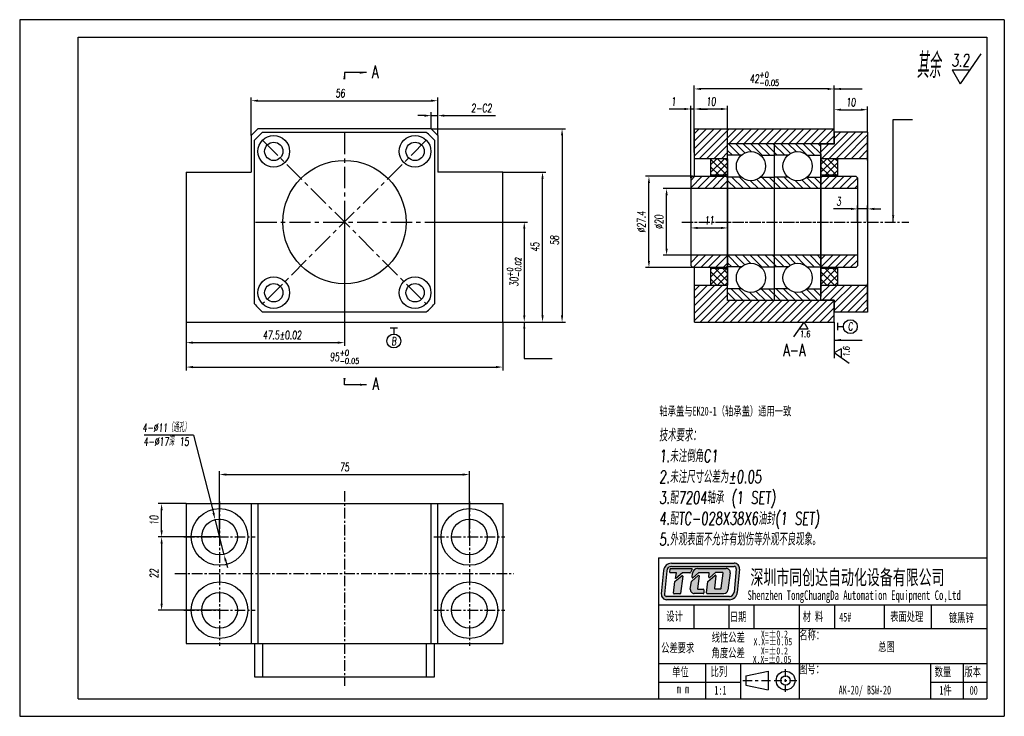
# Model space of a CAD drawing. Header units: millimetres. Extents: x 7523 to 13520, y -6269 to 150.
# Tile 2 of 2: x 13225 to 13520, y -59 to 150. Entities that reach past the tile are written whole.
import ezdxf

# ---------------------------------------------------------------- set-up
doc = ezdxf.new("R2010")
doc.units = ezdxf.units.MM
doc.header["$LTSCALE"] = 0.5
doc.linetypes.add('CENTERX2', pattern=[20.32, 12.7, -2.54, 2.54, -2.54])
for name, color, linetype in [('中心线', 5, 'CENTERX2'), ('文字', 3, 'Continuous'), ('标注', 1, 'Continuous'), ('轮廓线', 7, 'Continuous')]:
    doc.layers.add(name, color=color, linetype=linetype)
doc.layers.add('外框', color=7, linetype='Continuous', lineweight=25)
doc.styles.add('SLDTEXTSTYLE2', font='txt', dxfattribs={"width": 0.67, "oblique": 5})
doc.styles.get("Standard").update_dxf_attribs({"font": 'txt.shx', "width": 0.67, "oblique": 5, "bigfont": 'gbcbig.shx'})
doc.dimstyles.new('1', dxfattribs={"dimtxt": 2.5, "dimasz": 2, "dimexe": 1, "dimexo": 0, "dimgap": 1, "dimtad": 1, "dimdsep": 46, "dimtxsty": 'Standard', "dimcen": 0.09, "dimclrd": 256, "dimclre": 256, "dimadec": 0, "dimazin": 0, "dimtp": 0.01, "dimtm": 0.01, "dimtfac": 1, "dimtmove": 0, "dimatfit": 3, "dimfxl": 0, "dimtolj": 1, "dimlwd": -1, "dimlwe": -1, "dimarcsym": 0})

# ---------------------------------------------------------------- blocks, each defined once
blk = doc.blocks.new('Y')
at = {"lineweight": 30}
for p, q in [((-4136.76, 2009.27), (-3862.74, 2009.27)), ((-4154.44, 2003.97), (-3857.44, 2003.97)), ((-4154.44, 2003.97), (-3857.44, 2003.97))]:
    blk.add_line(p, q, dxfattribs=at)
for points in [[(-3857.44, 2213.99), (-4154.44, 2213.99), (-4154.44, 2003.97)], [(-4136.76, 2009.27), (-4136.76, 2208.69), (-3862.74, 2208.69)]]:
    blk.add_lwpolyline(points, dxfattribs=at)
blk = doc.blocks.new('W')
at = {"lineweight": 30}
for p, q in [((-3857.44, 2213.99), (-3857.44, 2003.97)), ((-3857.44, 2213.99), (-3857.44, 2003.97)), ((-3862.74, 2208.69), (-3862.74, 2009.27))]:
    blk.add_line(p, q, dxfattribs=at)
blk.add_blockref('Y', (0, 0))
blk = doc.blocks.new('*D88')
at = {"layer": 'Defpoints', "color": 0, "ltscale": 0.5}
for p in [(13348.01, 121.65), (13348.01, 117.72), (13350.01, 115.72)]:
    blk.add_point(p, dxfattribs=at)
at = {"layer": '标注', "ltscale": 0.5}
for p, q in [((13346.01, 121.65), (13344.01, 121.65)), ((13348.01, 117.72), (13348.01, 122.65)), ((13348.01, 121.65), (13350.01, 121.65)), ((13350.01, 115.72), (13350.01, 122.65)), ((13352.01, 121.65), (13367.32, 121.65))]:
    blk.add_line(p, q, dxfattribs=at)
for points in [[(13346.01, 121.99), (13346.01, 121.32), (13348.01, 121.65)], [(13352.01, 121.99), (13352.01, 121.32), (13350.01, 121.65)]]:
    blk.add_solid(points, dxfattribs=at)
at = {"layer": '标注', "color": 0, "ltscale": 0.5, "insert": (13363.16, 123.9), "char_height": 2.5, "attachment_point": 5}
blk.add_mtext('\\A1;2-C2', dxfattribs=at)
blk = doc.blocks.new('*D89')
at = {"layer": 'Defpoints', "color": 0, "ltscale": 0.5}
for p in [(13322.01, 89.72), (13274.51, 59.72), (13322.01, 53.53)]:
    blk.add_point(p, dxfattribs=at)
at = {"layer": '标注', "ltscale": 0.5}
for p, q in [((13322.01, 89.72), (13322.01, 52.53)), ((13274.51, 59.72), (13274.51, 52.53)), ((13276.51, 53.53), (13320.01, 53.53))]:
    blk.add_line(p, q, dxfattribs=at)
for points in [[(13276.51, 53.86), (13276.51, 53.2), (13274.51, 53.53)], [(13320.01, 53.86), (13320.01, 53.2), (13322.01, 53.53)]]:
    blk.add_solid(points, dxfattribs=at)
at = {"layer": '标注', "color": 0, "ltscale": 0.5, "insert": (13303.3, 55.78), "char_height": 2.5, "attachment_point": 5}
blk.add_mtext('\\A1;47.5%%P0.02', dxfattribs=at)
blk = doc.blocks.new('*D90')
at = {"layer": 'Defpoints', "color": 0, "ltscale": 0.5}
for p in [(13350.01, 126.13), (13294.01, 115.72), (13350.01, 115.72)]:
    blk.add_point(p, dxfattribs=at)
at = {"layer": '标注', "ltscale": 0.5}
for p, q in [((13294.01, 115.72), (13294.01, 127.13)), ((13350.01, 115.72), (13350.01, 127.13)), ((13296.01, 126.13), (13348.01, 126.13))]:
    blk.add_line(p, q, dxfattribs=at)
for points in [[(13296.01, 126.46), (13296.01, 125.8), (13294.01, 126.13)], [(13348.01, 126.46), (13348.01, 125.8), (13350.01, 126.13)]]:
    blk.add_solid(points, dxfattribs=at)
at = {"layer": '标注', "color": 0, "ltscale": 0.5, "insert": (13320.75, 128.38), "char_height": 2.5, "attachment_point": 5}
blk.add_mtext('\\A1;56', dxfattribs=at)
blk = doc.blocks.new('*D91')
at = {"layer": 'Defpoints', "color": 0, "ltscale": 0.5}
for p in [(13427.05, 129.66), (13427.05, 117.72), (13469.05, 117.72)]:
    blk.add_point(p, dxfattribs=at)
at = {"layer": '标注', "ltscale": 0.5}
for p, q in [((13427.05, 117.72), (13427.05, 130.66)), ((13469.05, 117.72), (13469.05, 130.66)), ((13467.05, 129.66), (13429.05, 129.66))]:
    blk.add_line(p, q, dxfattribs=at)
for points in [[(13429.05, 129.99), (13429.05, 129.33), (13427.05, 129.66)], [(13467.05, 129.99), (13467.05, 129.33), (13469.05, 129.66)]]:
    blk.add_solid(points, dxfattribs=at)
at = {"layer": '标注', "color": 0, "ltscale": 0.5, "insert": (13448.05, 132.7), "char_height": 2.5, "attachment_point": 5}
blk.add_mtext('\\A1;42{\\H0.7x;\\S+0^ -0.05;}', dxfattribs=at)
blk = doc.blocks.new('*D92')
at = {"layer": 'Defpoints', "color": 0, "ltscale": 0.5}
for p in [(13427.05, 123.64), (13427.05, 117.72), (13437.05, 113.22)]:
    blk.add_point(p, dxfattribs=at)
at = {"layer": '标注', "ltscale": 0.5}
for p, q in [((13427.05, 117.72), (13427.05, 124.64)), ((13437.05, 113.22), (13437.05, 124.64)), ((13435.05, 123.64), (13429.05, 123.64))]:
    blk.add_line(p, q, dxfattribs=at)
for points in [[(13429.05, 123.97), (13429.05, 123.31), (13427.05, 123.64)], [(13435.05, 123.97), (13435.05, 123.31), (13437.05, 123.64)]]:
    blk.add_solid(points, dxfattribs=at)
at = {"layer": '标注', "color": 0, "ltscale": 0.5, "insert": (13432.05, 125.89), "char_height": 2.5, "attachment_point": 5}
blk.add_mtext('\\A1;10', dxfattribs=at)
blk = doc.blocks.new('*D93')
at = {"layer": 'Defpoints', "color": 0, "ltscale": 0.5}
for p in [(13267.11, 5.23), (13274.51, 5.23), (13284.51, -4.77)]:
    blk.add_point(p, dxfattribs=at)
at = {"layer": '标注', "ltscale": 0.5}
for p, q in [((13274.51, 5.23), (13266.11, 5.23)), ((13267.11, -2.77), (13267.11, 3.23)), ((13284.51, -4.77), (13266.11, -4.77))]:
    blk.add_line(p, q, dxfattribs=at)
for points in [[(13266.78, 3.23), (13267.45, 3.23), (13267.11, 5.23)], [(13266.78, -2.77), (13267.45, -2.77), (13267.11, -4.77)]]:
    blk.add_solid(points, dxfattribs=at)
at = {"layer": '标注', "color": 0, "ltscale": 0.5, "insert": (13264.86, 0.23), "char_height": 2.5, "attachment_point": 5, "rotation": 90}
blk.add_mtext('\\A1;10', dxfattribs=at)
blk = doc.blocks.new('*D94')
at = {"layer": 'Defpoints', "color": 0, "ltscale": 0.5}
for p in [(13274.51, 59.72), (13369.51, 59.72), (13369.51, 46.2)]:
    blk.add_point(p, dxfattribs=at)
at = {"layer": '标注', "ltscale": 0.5}
for p, q in [((13274.51, 59.72), (13274.51, 45.2)), ((13369.51, 59.72), (13369.51, 45.2)), ((13276.51, 46.2), (13367.51, 46.2))]:
    blk.add_line(p, q, dxfattribs=at)
for points in [[(13276.51, 46.53), (13276.51, 45.86), (13274.51, 46.2)], [(13367.51, 46.53), (13367.51, 45.86), (13369.51, 46.2)]]:
    blk.add_solid(points, dxfattribs=at)
at = {"layer": '标注', "color": 0, "ltscale": 0.5, "insert": (13322.01, 49.24), "char_height": 2.5, "attachment_point": 5}
blk.add_mtext('\\A1;95{\\H0.7x;\\S+0^ -0.05;}', dxfattribs=at)
blk = doc.blocks.new('*D95')
at = {"layer": 'Defpoints', "color": 0, "ltscale": 0.5}
for p in [(13359.51, 13.95), (13284.51, -4.77), (13359.51, -4.77)]:
    blk.add_point(p, dxfattribs=at)
at = {"layer": '标注', "ltscale": 0.5}
for p, q in [((13284.51, -4.77), (13284.51, 14.95)), ((13359.51, -4.77), (13359.51, 14.95)), ((13286.51, 13.95), (13357.51, 13.95))]:
    blk.add_line(p, q, dxfattribs=at)
for points in [[(13286.51, 14.28), (13286.51, 13.61), (13284.51, 13.95)], [(13357.51, 14.28), (13357.51, 13.61), (13359.51, 13.95)]]:
    blk.add_solid(points, dxfattribs=at)
at = {"layer": '标注', "color": 0, "ltscale": 0.5, "insert": (13322.01, 16.2), "char_height": 2.5, "attachment_point": 5}
blk.add_mtext('\\A1;75', dxfattribs=at)
blk = doc.blocks.new('*D96')
at = {"layer": 'Defpoints', "color": 0, "ltscale": 0.5}
for p in [(13348.71, 89.72), (13369.51, 59.72), (13375.99, 59.72)]:
    blk.add_point(p, dxfattribs=at)
at = {"layer": '标注', "ltscale": 0.5}
for p, q in [((13348.71, 89.72), (13376.99, 89.72)), ((13375.99, 87.72), (13375.99, 61.72)), ((13369.51, 59.72), (13376.99, 59.72))]:
    blk.add_line(p, q, dxfattribs=at)
for points in [[(13375.66, 87.72), (13376.33, 87.72), (13375.99, 89.72)], [(13375.66, 61.72), (13376.33, 61.72), (13375.99, 59.72)]]:
    blk.add_solid(points, dxfattribs=at)
at = {"layer": '标注', "color": 0, "ltscale": 0.5, "insert": (13372.95, 74.72), "char_height": 2.5, "attachment_point": 5, "rotation": 90}
blk.add_mtext('\\A1;30{\\H0.7x;\\S+0^ -0.02;}', dxfattribs=at)
blk = doc.blocks.new('*D97')
at = {"layer": 'Defpoints', "color": 0, "ltscale": 0.5}
for p in [(13369.51, 104.72), (13381.48, 104.72), (13369.51, 59.72)]:
    blk.add_point(p, dxfattribs=at)
at = {"layer": '标注', "ltscale": 0.5}
for p, q in [((13369.51, 104.72), (13382.48, 104.72)), ((13381.48, 61.72), (13381.48, 102.72)), ((13369.51, 59.72), (13382.48, 59.72))]:
    blk.add_line(p, q, dxfattribs=at)
for points in [[(13381.15, 102.72), (13381.81, 102.72), (13381.48, 104.72)], [(13381.15, 61.72), (13381.81, 61.72), (13381.48, 59.72)]]:
    blk.add_solid(points, dxfattribs=at)
at = {"layer": '标注', "color": 0, "ltscale": 0.5, "insert": (13379.23, 82.22), "char_height": 2.5, "attachment_point": 5, "rotation": 90}
blk.add_mtext('\\A1;45', dxfattribs=at)
blk = doc.blocks.new('*D98')
at = {"layer": 'Defpoints', "color": 0, "ltscale": 0.5}
for p in [(13348.01, 117.72), (13369.51, 59.72), (13387.35, 59.72)]:
    blk.add_point(p, dxfattribs=at)
at = {"layer": '标注', "ltscale": 0.5}
for p, q in [((13348.01, 117.72), (13388.35, 117.72)), ((13387.35, 115.72), (13387.35, 61.72)), ((13369.51, 59.72), (13388.35, 59.72))]:
    blk.add_line(p, q, dxfattribs=at)
for points in [[(13387.01, 115.72), (13387.68, 115.72), (13387.35, 117.72)], [(13387.01, 61.72), (13387.68, 61.72), (13387.35, 59.72)]]:
    blk.add_solid(points, dxfattribs=at)
at = {"layer": '标注', "color": 0, "ltscale": 0.5, "insert": (13385.1, 84.22), "char_height": 2.5, "attachment_point": 5, "rotation": 90}
blk.add_mtext('\\A1;58', dxfattribs=at)
blk = doc.blocks.new('*D99')
at = {"layer": 'Defpoints', "color": 0, "ltscale": 0.5}
for p in [(13284.51, -4.77), (13267.11, -26.77), (13284.51, -26.77)]:
    blk.add_point(p, dxfattribs=at)
at = {"layer": '标注', "ltscale": 0.5}
for p, q in [((13284.51, -4.77), (13266.11, -4.77)), ((13267.11, -6.77), (13267.11, -24.77)), ((13284.51, -26.77), (13266.11, -26.77))]:
    blk.add_line(p, q, dxfattribs=at)
for points in [[(13266.78, -6.77), (13267.45, -6.77), (13267.11, -4.77)], [(13266.78, -24.77), (13267.45, -24.77), (13267.11, -26.77)]]:
    blk.add_solid(points, dxfattribs=at)
at = {"layer": '标注', "color": 0, "ltscale": 0.5, "insert": (13264.86, -15.77), "char_height": 2.5, "attachment_point": 5, "rotation": 90}
blk.add_mtext('\\A1;22', dxfattribs=at)
blk = doc.blocks.new('*D100')
at = {"layer": 'Defpoints', "color": 0, "ltscale": 0.5}
for p in [(13418.72, 99.74), (13426.25, 99.74), (13426.05, 79.74)]:
    blk.add_point(p, dxfattribs=at)
at = {"layer": '标注', "ltscale": 0.5}
for p, q in [((13426.25, 99.74), (13417.72, 99.74)), ((13418.72, 81.74), (13418.72, 97.74)), ((13426.05, 79.74), (13417.72, 79.74))]:
    blk.add_line(p, q, dxfattribs=at)
for points in [[(13418.39, 97.74), (13419.06, 97.74), (13418.72, 99.74)], [(13418.39, 81.74), (13419.06, 81.74), (13418.72, 79.74)]]:
    blk.add_solid(points, dxfattribs=at)
at = {"layer": '标注', "color": 0, "ltscale": 0.5, "insert": (13416.47, 89.74), "char_height": 2.5, "attachment_point": 5, "rotation": 90}
blk.add_mtext('\\A1;%%C20', dxfattribs=at)
blk = doc.blocks.new('*D101')
at = {"layer": 'Defpoints', "color": 0, "ltscale": 0.5}
for p in [(13413.42, 103.44), (13426.55, 103.44), (13426.55, 76.04)]:
    blk.add_point(p, dxfattribs=at)
at = {"layer": '标注', "ltscale": 0.5}
for p, q in [((13426.55, 103.44), (13412.42, 103.44)), ((13413.42, 78.04), (13413.42, 101.44)), ((13426.55, 76.04), (13412.42, 76.04))]:
    blk.add_line(p, q, dxfattribs=at)
for points in [[(13413.09, 101.44), (13413.75, 101.44), (13413.42, 103.44)], [(13413.09, 78.04), (13413.75, 78.04), (13413.42, 76.04)]]:
    blk.add_solid(points, dxfattribs=at)
at = {"layer": '标注', "color": 0, "ltscale": 0.5, "insert": (13411.17, 89.74), "char_height": 2.5, "attachment_point": 5, "rotation": 90}
blk.add_mtext('\\A1;%%C27.4', dxfattribs=at)
blk = doc.blocks.new('*D102')
at = {"layer": 'Defpoints', "color": 0, "ltscale": 0.5}
for p in [(13426.05, 89.74), (13437.05, 89.72), (13437.05, 87.95)]:
    blk.add_point(p, dxfattribs=at)
at = {"layer": '标注', "ltscale": 0.5}
for p, q in [((13426.05, 89.74), (13426.05, 86.95)), ((13437.05, 89.72), (13437.05, 86.95)), ((13428.05, 87.95), (13435.05, 87.95))]:
    blk.add_line(p, q, dxfattribs=at)
for points in [[(13428.05, 88.28), (13428.05, 87.61), (13426.05, 87.95)], [(13435.05, 88.28), (13435.05, 87.61), (13437.05, 87.95)]]:
    blk.add_solid(points, dxfattribs=at)
at = {"layer": '标注', "color": 0, "ltscale": 0.5, "insert": (13431.55, 90.2), "char_height": 2.5, "attachment_point": 5}
blk.add_mtext('\\A1;11', dxfattribs=at)
blk = doc.blocks.new('*D103')
at = {"layer": 'Defpoints', "color": 0, "ltscale": 0.5}
for p in [(13479.05, 123.43), (13469.05, 117.72), (13479.05, 116.72)]:
    blk.add_point(p, dxfattribs=at)
at = {"layer": '标注', "ltscale": 0.5}
for p, q in [((13469.05, 117.72), (13469.05, 124.43)), ((13479.05, 116.72), (13479.05, 124.43)), ((13471.05, 123.43), (13477.05, 123.43))]:
    blk.add_line(p, q, dxfattribs=at)
for points in [[(13471.05, 123.76), (13471.05, 123.1), (13469.05, 123.43)], [(13477.05, 123.76), (13477.05, 123.1), (13479.05, 123.43)]]:
    blk.add_solid(points, dxfattribs=at)
at = {"layer": '标注', "color": 0, "ltscale": 0.5, "insert": (13474.05, 125.68), "char_height": 2.5, "attachment_point": 5}
blk.add_mtext('\\A1;10', dxfattribs=at)
blk = doc.blocks.new('*D104')
at = {"layer": 'Defpoints', "color": 0, "ltscale": 0.5}
for p in [(13426.05, 123.64), (13427.05, 110.58), (13426.05, 102.94)]:
    blk.add_point(p, dxfattribs=at)
at = {"layer": '标注', "ltscale": 0.5}
for p, q in [((13426.05, 102.94), (13426.05, 124.64)), ((13427.05, 110.58), (13427.05, 124.64)), ((13424.05, 123.64), (13419.5, 123.64)), ((13427.05, 123.64), (13426.05, 123.64)), ((13429.05, 123.64), (13431.05, 123.64))]:
    blk.add_line(p, q, dxfattribs=at)
for points in [[(13424.05, 123.97), (13424.05, 123.31), (13426.05, 123.64)], [(13429.05, 123.97), (13429.05, 123.31), (13427.05, 123.64)]]:
    blk.add_solid(points, dxfattribs=at)
at = {"layer": '标注', "color": 0, "ltscale": 0.5, "insert": (13420.78, 125.89), "char_height": 2.5, "attachment_point": 5}
blk.add_mtext('\\A1;1', dxfattribs=at)
blk = doc.blocks.new('*D105')
at = {"layer": 'Defpoints', "color": 0, "ltscale": 0.5}
for p in [(13476.05, 93.67), (13476.05, 89.72), (13479.05, 89.72)]:
    blk.add_point(p, dxfattribs=at)
at = {"layer": '标注', "ltscale": 0.5}
for p, q in [((13476.05, 89.72), (13476.05, 94.67)), ((13479.05, 89.72), (13479.05, 94.67)), ((13474.05, 93.67), (13468.79, 93.67)), ((13479.05, 93.67), (13476.05, 93.67)), ((13481.05, 93.67), (13483.05, 93.67))]:
    blk.add_line(p, q, dxfattribs=at)
for points in [[(13474.05, 94), (13474.05, 93.33), (13476.05, 93.67)], [(13481.05, 94), (13481.05, 93.33), (13479.05, 93.67)]]:
    blk.add_solid(points, dxfattribs=at)
at = {"layer": '标注', "color": 0, "ltscale": 0.5, "insert": (13470.42, 95.92), "char_height": 2.5, "attachment_point": 5}
blk.add_mtext('\\A1;3', dxfattribs=at)

msp = doc.modelspace()

# ---------------------------------------------------------------- hatches: boundary and pattern name
at = {"layer": '标注', "ltscale": 0.5}
h = msp.add_hatch(dxfattribs=at)
h.set_pattern_fill('ANSI31', color=256, scale=0.5, style=0)
h.set_pattern_definition([(45, (-369.3041, 488.53), (-1.12253202, 1.12253202), [])])
h.paths.add_polyline_path([(13427.054, 117.718), (13427.054, 108.718), (13437.054, 108.718), (13437.054, 113.218), (13469.054, 113.218), (13469.054, 117.718)])
h.paths.add_polyline_path([(13437.054, 66.218), (13437.054, 70.718), (13427.054, 70.718), (13427.054, 59.718), (13469.054, 59.718), (13469.054, 66.218)])
h = msp.add_hatch(dxfattribs=at)
h.set_pattern_fill('ANSI31', color=256, scale=0.5, style=0)
h.set_pattern_definition([(45, (-567.298, 206.6585), (-1.12253202, 1.12253202), [])])
h.paths.add_polyline_path([(13479.054, 116.718), (13469.054, 116.718), (13469.054, 113.118), (13465.054, 113.118), (13465.054, 108.718), (13479.054, 108.718)])
h.paths.add_polyline_path([(13469.054, 66.318), (13469.054, 62.718), (13479.054, 62.718), (13479.054, 70.718), (13465.054, 70.718), (13465.054, 66.318)])
h = msp.add_hatch(dxfattribs=at)
h.set_pattern_fill('ANSI31', color=256, scale=0.5, angle=270, style=0)
h.set_pattern_definition([(315, (27037.7176, 200.9368), (1.12253202, 1.12253202), [])])
h.paths.add_polyline_path([(13451.054, 69.7), (13451.054, 66.239), (13465.054, 66.239), (13465.054, 69.7), (13460.95, 69.7, -0.3775487), (13455.158, 69.7)])
h.paths.add_polyline_path([(13451.054, 66.239), (13451.054, 69.7), (13446.95, 69.7, -0.3775487), (13441.158, 69.7), (13437.054, 69.7), (13437.054, 66.239)])
h.paths.add_polyline_path([(13437.054, 79.739), (13437.054, 76.277), (13441.158, 76.277, -0.3775487), (13446.95, 76.277), (13451.054, 76.277), (13451.054, 79.739)])
h.paths.add_polyline_path([(13451.054, 79.739), (13451.054, 76.277), (13455.158, 76.277, -0.3775487), (13460.95, 76.277), (13465.054, 76.277), (13465.054, 79.739)])
h.paths.add_polyline_path([(13465.054, 99.739), (13465.054, 103.2), (13460.95, 103.2, -0.3775487), (13455.158, 103.2), (13451.054, 103.2), (13451.054, 99.739)])
h.paths.add_polyline_path([(13451.054, 99.739), (13451.054, 103.2), (13446.95, 103.2, -0.3775487), (13441.158, 103.2), (13437.054, 103.2), (13437.054, 99.739)])
h.paths.add_polyline_path([(13451.054, 109.777), (13451.054, 113.239), (13437.054, 113.239), (13437.054, 109.777), (13441.158, 109.777, -0.3775487), (13446.95, 109.777)])
h.paths.add_polyline_path([(13455.158, 109.777, -0.3775487), (13460.95, 109.777), (13465.054, 109.777), (13465.054, 113.239), (13451.054, 113.239), (13451.054, 109.777)])
h = msp.add_hatch(dxfattribs=at)
h.set_pattern_fill('ANSI37', color=256, scale=0.5, angle=180, style=0)
h.set_pattern_definition([(225, (27600.2858, -93.2333), (1.12253202, -1.12253202), []), (315, (27600.2858, -93.2333), (1.12253202, 1.12253202), [])])
h.paths.add_polyline_path([(13432.054, 75.739), (13432.054, 70.739), (13437.054, 70.739), (13437.054, 75.739)])
h.paths.add_polyline_path([(13432.054, 108.739), (13432.054, 103.739), (13437.054, 103.739), (13437.054, 108.739)])
h = msp.add_hatch(dxfattribs=at)
h.set_pattern_fill('ANSI37', color=256, scale=0.5, angle=180, style=0)
h.set_pattern_definition([(225, (27633.2858, -93.2333), (1.12253202, -1.12253202), []), (315, (27633.2858, -93.2333), (1.12253202, 1.12253202), [])])
h.paths.add_polyline_path([(13465.054, 75.739), (13465.054, 70.739), (13470.054, 70.739), (13470.054, 75.739)])
h.paths.add_polyline_path([(13465.054, 108.739), (13465.054, 103.739), (13470.054, 103.739), (13470.054, 108.739)])
h = msp.add_hatch(dxfattribs=at)
h.set_pattern_fill('ANSI31', color=256, scale=0.5, angle=180, style=0)
h.set_pattern_definition([(225, (27037.7176, 200.9368), (1.12253202, -1.12253202), [])])
h.paths.add_polyline_path([(13465.054, 79.739), (13465.054, 76.539), (13465.554, 76.039), (13475.554, 76.039), (13476.054, 76.539), (13476.054, 79.739)])
h.paths.add_polyline_path([(13465.554, 103.439), (13465.054, 102.939), (13465.054, 99.739), (13476.054, 99.739), (13476.054, 102.939), (13475.554, 103.439)])
h.paths.add_polyline_path([(13426.054, 79.739), (13426.054, 76.539), (13426.554, 76.039), (13436.554, 76.039), (13437.054, 76.539), (13437.054, 79.739)])
h.paths.add_polyline_path([(13437.054, 99.739), (13437.054, 102.939), (13436.554, 103.439), (13426.554, 103.439), (13426.054, 102.939), (13426.054, 99.739)])
at = {"layer": '轮廓线'}
h = msp.add_hatch(color=256, dxfattribs=at)
h.dxf.hatch_style = 1
h.paths.add_polyline_path([(13439.01, -12.66), (13420.18, -12.66, 0.3871904), (13417.801, -14.826), (13417.144, -21.867, 0.4417631), (13418.729, -23.607), (13437.571, -23.607, 0.3876272), (13439.95, -21.437), (13440.596, -14.398, 0.4413093)])
h.paths.add_polyline_path([(13439.01, -13.615, -0.4413093), (13439.645, -14.311), (13438.998, -21.35, -0.3876272), (13437.571, -22.652), (13418.729, -22.652, -0.4417631), (13418.095, -21.956), (13418.753, -14.915, -0.3871904), (13420.18, -13.615)], flags=16)
h.paths.add_polyline_path([(13426.269, -14.229, -0.5692565), (13426.409, -14.464), (13425.875, -15.448, -0.2751589), (13425.735, -15.531), (13423.588, -15.531, 0.1785487), (13423.485, -15.569), (13421.537, -17.233), (13421.399, -17.233), (13421.711, -15.529), (13419.819, -15.529, -0.4551699), (13419.661, -15.348), (13419.795, -14.382, -0.3736999), (13419.953, -14.244)], flags=0)
h.paths.add_polyline_path([(13423.32, -16.45, -0.6728841), (13423.576, -16.597), (13422.886, -21.705, -0.3754282), (13422.729, -21.843), (13420.986, -21.843, -0.4451596), (13420.828, -21.667), (13421.194, -18.176, -0.2032664), (13421.254, -18.068)], flags=0)
h.paths.add_polyline_path([(13428.1, -14.228), (13436.625, -14.228, -0.4535474), (13437.809, -15.58), (13437.125, -20.71, -0.3759441), (13435.941, -21.747), (13430.887, -21.747, -0.443757), (13430.728, -21.572), (13431.069, -18.169), (13433.256, -16.311, -0.6781546), (13433.518, -16.45), (13433.113, -20.156, 0.4464345), (13433.271, -20.333), (13434.963, -20.333, 0.3783283), (13435.121, -20.193), (13435.689, -15.64, 0.4510331), (13435.53, -15.461), (13433.54, -15.461, 0.1736567), (13433.439, -15.497), (13431.672, -16.949, -0.6630003), (13431.412, -16.813), (13431.503, -15.717, 0.4388203), (13431.344, -15.545), (13428.448, -15.545, 0.1753949), (13428.346, -15.582), (13426.622, -17.018, -0.6807563), (13426.362, -16.876), (13426.52, -15.621, -0.3779258)], flags=0)
h.paths.add_polyline_path([(13426.271, -18.013), (13428.196, -16.32, -0.6841835), (13428.46, -16.457), (13428.041, -20.305, 0.4462884), (13428.2, -20.481), (13429.745, -20.481, -0.4142136), (13429.904, -20.641), (13429.904, -21.588, -0.4142136), (13429.745, -21.747), (13427.043, -21.747, -0.4294817), (13425.85, -20.491), (13426.219, -18.108, -0.1758286)], flags=0)
h.paths.add_polyline_path([(13426.409, -14.464, 0.5692565), (13426.269, -14.229), (13419.953, -14.244, 0.3736999), (13419.795, -14.382), (13419.661, -15.348, 0.4551699), (13419.819, -15.529), (13421.711, -15.529), (13421.399, -17.233), (13421.537, -17.233), (13423.485, -15.569, -0.1785487), (13423.588, -15.531), (13425.735, -15.531, 0.2751589), (13425.875, -15.448)], flags=0)
h.paths.add_polyline_path([(13423.576, -16.597, 0.6728841), (13423.32, -16.45), (13421.254, -18.068, 0.2032664), (13421.194, -18.176), (13420.828, -21.667, 0.4451596), (13420.986, -21.843), (13422.729, -21.843, 0.3754282), (13422.886, -21.705)], flags=0)
h.paths.add_polyline_path([(13428.46, -16.457, 0.6841835), (13428.196, -16.32), (13426.271, -18.013, 0.1758286), (13426.219, -18.108), (13425.85, -20.491, 0.4294817), (13427.043, -21.747), (13429.745, -21.747, 0.4142136), (13429.904, -21.588), (13429.904, -20.641, 0.4142136), (13429.745, -20.481), (13428.2, -20.481, -0.4462884), (13428.041, -20.305)], flags=0)
h.paths.add_polyline_path([(13436.625, -14.228), (13428.1, -14.228, 0.3779258), (13426.52, -15.621), (13426.362, -16.876, 0.6807563), (13426.622, -17.018), (13428.346, -15.582, -0.1753949), (13428.448, -15.545), (13431.344, -15.545, -0.4388203), (13431.503, -15.717), (13431.412, -16.813, 0.6630003), (13431.672, -16.949), (13433.439, -15.497, -0.1736567), (13433.54, -15.461), (13435.53, -15.461, -0.4510331), (13435.689, -15.64), (13435.121, -20.193, -0.3783283), (13434.963, -20.333), (13433.271, -20.333, -0.4464345), (13433.113, -20.156), (13433.518, -16.45, 0.6781546), (13433.256, -16.311), (13431.069, -18.169), (13430.728, -21.572, 0.443757), (13430.887, -21.747), (13435.941, -21.747, 0.3759441), (13437.125, -20.71), (13437.809, -15.58, 0.4535474)], flags=0)
h = msp.add_hatch(color=256, dxfattribs=at)
h.dxf.hatch_style = 1
h.paths.add_polyline_path([(13426.409, -14.464, 0.5692565), (13426.269, -14.229), (13419.953, -14.244, 0.3736999), (13419.795, -14.382), (13419.661, -15.348, 0.4551699), (13419.819, -15.529), (13421.711, -15.529), (13421.399, -17.233), (13421.537, -17.233), (13423.485, -15.569, -0.1785487), (13423.588, -15.531), (13425.735, -15.531, 0.2751589), (13425.875, -15.448)])
h.paths.add_polyline_path([(13423.576, -16.597, 0.6728841), (13423.32, -16.45), (13421.254, -18.068, 0.2032664), (13421.194, -18.176), (13420.828, -21.667, 0.4451596), (13420.986, -21.843), (13422.729, -21.843, 0.3754282), (13422.886, -21.705)])
h.paths.add_polyline_path([(13428.46, -16.457, 0.6841835), (13428.196, -16.32), (13426.271, -18.013, 0.1758286), (13426.219, -18.108), (13425.85, -20.491, 0.4294817), (13427.043, -21.747), (13429.745, -21.747, 0.4142136), (13429.904, -21.588), (13429.904, -20.641, 0.4142136), (13429.745, -20.481), (13428.2, -20.481, -0.4462884), (13428.041, -20.305)])
h.paths.add_polyline_path([(13436.625, -14.228), (13428.1, -14.228, 0.3779258), (13426.52, -15.621), (13426.362, -16.876, 0.6807563), (13426.622, -17.018), (13428.346, -15.582, -0.1753949), (13428.448, -15.545), (13431.344, -15.545, -0.4388203), (13431.503, -15.717), (13431.412, -16.813, 0.6630003), (13431.672, -16.949), (13433.439, -15.497, -0.1736567), (13433.54, -15.461), (13435.53, -15.461, -0.4510331), (13435.689, -15.64), (13435.121, -20.193, -0.3783283), (13434.963, -20.333), (13433.271, -20.333, -0.4464345), (13433.113, -20.156), (13433.518, -16.45, 0.6781546), (13433.256, -16.311), (13431.069, -18.169), (13430.728, -21.572, 0.443757), (13430.887, -21.747), (13435.941, -21.747, 0.3759441), (13437.125, -20.71), (13437.809, -15.58, 0.4535474)])

# ---------------------------------------------------------------- linework, layer by layer
at = {"layer": '中心线'}
for p, q in [((13322.01, 116.416), (13322.01, 63.02)), ((13297.541, 114.187), (13346.479, 65.249)), ((13346.479, 114.187), (13297.541, 65.249)), ((13295.312, 89.718), (13348.707, 89.718))]:
    msp.add_line(p, q, dxfattribs=at)
at = {"layer": '中心线', "ltscale": 0.5}
for p, q in [((13423.277, 89.718), (13491.439, 89.718)), ((13423.479, 89.718), (13472.863, 89.718)), ((13322.01, 8.995), (13322.01, -49.434)), ((13284.51, 5.906), (13284.51, -15.452)), ((13359.51, 5.906), (13359.51, -15.452)), ((13273.831, -4.773), (13295.189, -4.773)), ((13348.831, -4.773), (13370.189, -4.773)), ((13271.131, -15.773), (13372.888, -15.773)), ((13284.51, -16.094), (13284.51, -37.452)), ((13359.51, -16.094), (13359.51, -37.452)), ((13273.831, -26.773), (13295.189, -26.773)), ((13348.831, -26.773), (13370.189, -26.773))]:
    msp.add_line(p, q, dxfattribs=at)
at = {"layer": '文字'}
for p, q in [((13513.114, 140.165), (13506.854, 131.225)), ((13504.422, 135.438), (13506.854, 131.225)), ((13504.422, 135.438), (13509.804, 135.438)), ((13456.924, 55.248), (13460.054, 59.718)), ((13461.27, 57.612), (13460.054, 59.718)), ((13461.27, 57.612), (13458.579, 57.612)), ((13471.161, 51.649), (13469.054, 50.433)), ((13473.524, 47.303), (13469.054, 50.433)), ((13471.161, 51.649), (13471.161, 48.958))]:
    msp.add_line(p, q, dxfattribs=at)
at = {"layer": '标注', "ltscale": 0.5}
for p, q in [((13469.054, 59.718), (13469.054, 48.881)), ((13276.73, 25.783), (13261.856, 25.783)), ((13276.73, 25.783), (13282.659, 2.495)), ((13285.867, -10.103), (13283.153, 0.557)), ((13286.36, -12.041), (13286.854, -13.979))]:
    msp.add_line(p, q, dxfattribs=at)
at = {"layer": '标注', "ltscale": 0.3}
for p, q in [((13470.02, 59.427), (13470.02, 57.227)), ((13337.926, 57.899), (13335.725, 57.899)), ((13336.825, 57.899), (13336.825, 56.097)), ((13470.02, 58.327), (13471.821, 58.327))]:
    msp.add_line(p, q, dxfattribs=at)
for centre in [(13473.9, 58.327), (13336.825, 54.019)]:
    msp.add_circle(centre, 2.078, dxfattribs=at)
at = {"layer": '标注', "ltscale": 0.5}
for points in [[(13282.982, 2.577), (13282.336, 2.413), (13283.153, 0.557)], [(13286.683, -11.959), (13286.037, -12.124), (13285.867, -10.103)]]:
    msp.add_solid(points, dxfattribs=at)
at = {"layer": '轮廓线'}
for p, q in [((13296.01, 117.718), (13294.01, 115.718)), ((13294.01, 115.718), (13294.01, 104.718)), ((13348.01, 117.718), (13296.01, 117.718)), ((13297.449, 116.718), (13346.571, 116.718)), ((13350.01, 115.718), (13348.01, 117.718)), ((13350.01, 115.718), (13350.01, 104.718)), ((13427.054, 108.218), (13427.054, 117.718)), ((13427.054, 117.718), (13469.054, 117.718)), ((13427.054, 108.218), (13427.054, 117.718)), ((13427.054, 117.718), (13469.054, 117.718)), ((13427.054, 117.718), (13469.054, 117.718)), ((13427.054, 103.439), (13427.054, 117.718)), ((13469.054, 113.118), (13469.054, 117.718)), ((13469.054, 116.718), (13469.054, 113.118)), ((13469.054, 116.718), (13469.054, 113.118)), ((13469.054, 116.718), (13469.054, 113.118)), ((13479.054, 116.718), (13469.054, 116.718)), ((13479.054, 116.718), (13479.054, 62.718)), ((13295.01, 65.157), (13295.01, 114.279)), ((13349.01, 114.279), (13349.01, 65.157)), ((13437.054, 66.218), (13437.054, 113.218)), ((13469.054, 113.218), (13437.054, 113.218)), ((13451.054, 113.218), (13451.054, 66.218)), ((13469.054, 113.118), (13465.054, 113.118)), ((13465.054, 108.218), (13465.054, 113.118)), ((13469.054, 113.118), (13465.054, 113.118)), ((13465.054, 108.218), (13465.054, 113.118)), ((13469.054, 113.118), (13465.054, 113.118)), ((13465.054, 66.318), (13465.054, 113.118)), ((13479.054, 108.218), (13479.054, 114.968)), ((13479.054, 108.218), (13479.054, 114.968)), ((13441.158, 109.777), (13437.054, 109.777)), ((13446.95, 109.777), (13451.054, 109.777)), ((13455.158, 109.777), (13451.054, 109.777)), ((13460.95, 109.777), (13465.054, 109.777)), ((13465.054, 110.239), (13465.054, 69.239)), ((13437.054, 108.718), (13427.054, 108.718)), ((13479.054, 108.718), (13465.054, 108.718)), ((13274.51, 104.718), (13274.51, 59.718)), ((13274.51, 104.718), (13294.01, 104.718)), ((13274.51, 104.718), (13294.01, 104.718)), ((13369.51, 104.718), (13350.01, 104.718)), ((13369.51, 59.718), (13369.51, 104.718)), ((13426.554, 103.439), (13426.054, 102.939)), ((13426.054, 76.539), (13426.054, 102.939)), ((13426.554, 103.439), (13436.554, 103.439)), ((13437.054, 102.939), (13436.554, 103.439)), ((13441.158, 103.2), (13437.054, 103.2)), ((13437.054, 102.939), (13437.054, 76.539)), ((13446.95, 103.2), (13451.054, 103.2)), ((13455.158, 103.2), (13451.054, 103.2)), ((13460.95, 103.2), (13465.054, 103.2)), ((13465.554, 103.439), (13465.054, 102.939)), ((13465.054, 76.539), (13465.054, 102.939)), ((13465.554, 103.439), (13475.554, 103.439)), ((13476.054, 102.939), (13475.554, 103.439)), ((13476.054, 102.939), (13476.054, 76.539)), ((13437.054, 99.739), (13426.054, 99.739)), ((13451.054, 99.739), (13437.054, 99.739)), ((13437.054, 99.739), (13437.054, 79.739)), ((13465.054, 99.739), (13451.054, 99.739)), ((13465.054, 99.739), (13465.054, 79.739)), ((13476.054, 99.739), (13465.054, 99.739)), ((13476.054, 99.739), (13476.054, 79.739)), ((13437.054, 79.739), (13426.054, 79.739)), ((13451.054, 79.739), (13437.054, 79.739)), ((13465.054, 79.739), (13451.054, 79.739)), ((13476.054, 79.739), (13465.054, 79.739)), ((13426.554, 76.039), (13426.054, 76.539)), ((13436.554, 76.039), (13426.554, 76.039)), ((13427.054, 59.718), (13427.054, 76.039)), ((13436.554, 76.039), (13437.054, 76.539)), ((13441.158, 76.277), (13437.054, 76.277)), ((13446.95, 76.277), (13451.054, 76.277)), ((13455.158, 76.277), (13451.054, 76.277)), ((13460.95, 76.277), (13465.054, 76.277)), ((13465.554, 76.039), (13465.054, 76.539)), ((13475.554, 76.039), (13465.554, 76.039)), ((13475.554, 76.039), (13476.054, 76.539)), ((13427.054, 59.718), (13427.054, 71.218)), ((13427.054, 59.718), (13427.054, 71.218)), ((13465.054, 66.318), (13465.054, 71.218)), ((13465.054, 66.318), (13465.054, 71.218)), ((13465.054, 66.318), (13465.054, 71.218)), ((13465.054, 66.318), (13465.054, 71.218)), ((13479.054, 64.468), (13479.054, 71.218)), ((13479.054, 64.468), (13479.054, 71.218)), ((13437.054, 70.718), (13427.054, 70.718)), ((13437.054, 66.239), (13437.054, 70.739)), ((13437.054, 66.239), (13437.054, 70.739)), ((13441.158, 69.7), (13437.054, 69.7)), ((13446.95, 69.7), (13451.054, 69.7)), ((13455.158, 69.7), (13451.054, 69.7)), ((13460.95, 69.7), (13465.054, 69.7)), ((13479.054, 70.718), (13465.054, 70.718)), ((13465.054, 69.239), (13465.054, 67.339)), ((13469.054, 66.218), (13437.054, 66.218)), ((13469.054, 66.318), (13465.054, 66.318)), ((13469.054, 66.318), (13465.054, 66.318)), ((13469.054, 66.318), (13465.054, 66.318)), ((13469.054, 59.718), (13469.054, 66.318)), ((13469.054, 59.718), (13469.054, 66.318)), ((13469.054, 59.718), (13469.054, 66.318)), ((13469.054, 66.318), (13469.054, 62.718)), ((13469.054, 66.318), (13469.054, 62.718)), ((13469.054, 66.318), (13469.054, 62.718)), ((13346.571, 62.718), (13297.449, 62.718)), ((13479.054, 62.718), (13469.054, 62.718)), ((13274.51, 59.718), (13369.51, 59.718)), ((13427.054, 59.718), (13469.054, 59.718)), ((13427.054, 59.718), (13469.054, 59.718)), ((13427.054, 59.718), (13469.054, 59.718)), ((13274.51, 5.227), (13274.51, -36.773)), ((13274.51, 5.227), (13369.51, 5.227)), ((13294.01, 5.227), (13294.01, -36.773)), ((13296.01, 5.227), (13296.01, -36.773)), ((13348.01, -36.773), (13348.01, 5.227)), ((13350.01, -36.773), (13350.01, 5.227)), ((13369.51, 5.227), (13369.51, -36.773)), ((13419.661, -15.348), (13419.795, -14.382)), ((13419.953, -14.244), (13426.269, -14.229)), ((13420.18, -12.66), (13439.01, -12.66)), ((13420.18, -13.615), (13439.01, -13.615)), ((13426.409, -14.464), (13425.875, -15.448)), ((13428.1, -14.228), (13436.625, -14.228)), ((13439.645, -14.311), (13438.998, -21.35)), ((13440.596, -14.398), (13439.95, -21.437)), ((13417.801, -14.826), (13417.144, -21.867)), ((13418.753, -14.915), (13418.095, -21.956)), ((13421.711, -15.529), (13419.819, -15.529)), ((13421.254, -18.068), (13423.32, -16.45)), ((13421.399, -17.233), (13421.711, -15.529)), ((13421.537, -17.233), (13421.399, -17.233)), ((13423.485, -15.569), (13421.537, -17.233)), ((13423.576, -16.597), (13422.886, -21.705)), ((13425.735, -15.531), (13423.588, -15.531)), ((13426.271, -18.013), (13428.196, -16.32)), ((13426.362, -16.876), (13426.52, -15.621)), ((13428.346, -15.582), (13426.622, -17.018)), ((13428.46, -16.457), (13428.041, -20.305)), ((13431.344, -15.545), (13428.448, -15.545)), ((13431.069, -18.169), (13433.256, -16.311)), ((13431.412, -16.813), (13431.503, -15.717)), ((13433.439, -15.497), (13431.672, -16.949)), ((13433.518, -16.45), (13433.113, -20.156)), ((13435.53, -15.461), (13433.54, -15.461)), ((13435.121, -20.193), (13435.689, -15.64)), ((13437.809, -15.58), (13437.125, -20.71)), ((13420.828, -21.667), (13421.194, -18.176)), ((13425.85, -20.491), (13426.219, -18.108)), ((13428.2, -20.481), (13429.745, -20.481)), ((13429.904, -20.641), (13429.904, -21.588)), ((13430.728, -21.572), (13431.069, -18.169)), ((13433.271, -20.333), (13434.963, -20.333)), ((13437.571, -22.652), (13418.729, -22.652)), ((13437.571, -23.607), (13418.729, -23.607)), ((13422.729, -21.843), (13420.986, -21.843)), ((13429.745, -21.747), (13427.043, -21.747)), ((13430.887, -21.747), (13435.941, -21.747)), ((13416.301, -25.167), (13514.839, -25.167)), ((13274.51, -36.773), (13369.51, -36.773)), ((13295.01, -36.773), (13295.01, -46.773)), ((13297.449, -36.773), (13297.449, -46.773)), ((13346.571, -36.773), (13346.571, -46.773)), ((13349.01, -46.773), (13349.01, -36.773)), ((13295.01, -46.773), (13349.01, -46.773))]:
    msp.add_line(p, q, dxfattribs=at)
at = {"layer": '轮廓线', "ltscale": 0.5}
for p, q in [((13432.054, 103.439), (13432.054, 108.739)), ((13437.054, 108.739), (13437.054, 70.739)), ((13465.054, 70.739), (13465.054, 108.739)), ((13470.054, 108.739), (13470.054, 103.439)), ((13437.054, 103.739), (13432.054, 103.739)), ((13470.054, 103.739), (13465.054, 103.739)), ((13432.054, 70.739), (13432.054, 76.039)), ((13437.054, 75.739), (13432.054, 75.739)), ((13470.054, 75.739), (13465.054, 75.739)), ((13470.054, 76.039), (13470.054, 70.739))]:
    msp.add_line(p, q, dxfattribs=at)
at = {"layer": '轮廓线', "lineweight": 30}
for p, q in [((13416.301, -11.09), (13514.839, -11.09)), ((13416.301, -11.09), (13416.301, -53.321)), ((13426.913, -25.167), (13426.913, -32.205)), ((13437.417, -25.167), (13437.417, -32.205)), ((13444.925, -25.167), (13444.925, -32.205)), ((13458.532, -25.167), (13458.532, -53.321)), ((13469.168, -25.167), (13469.168, -32.205)), ((13484.014, -25.167), (13484.014, -32.205)), ((13498.122, -25.167), (13498.122, -32.205)), ((13416.301, -32.205), (13514.839, -32.205)), ((13416.301, -42.763), (13514.839, -42.763)), ((13430.378, -42.763), (13430.378, -53.321)), ((13440.936, -42.763), (13440.936, -53.321)), ((13497.947, -42.763), (13497.947, -53.321)), ((13507.801, -42.763), (13507.801, -53.321)), ((13442.492, -46.468), (13449.237, -45.06)), ((13442.492, -46.468), (13442.492, -49.283)), ((13449.237, -45.06), (13449.237, -50.691)), ((13454.463, -46.743), (13454.463, -44.477)), ((13416.301, -48.344), (13440.936, -48.344)), ((13441.623, -47.875), (13444.397, -47.875)), ((13442.492, -49.283), (13449.237, -50.691)), ((13445.322, -47.875), (13446.246, -47.875)), ((13447.171, -47.875), (13449.945, -47.875)), ((13451.064, -47.875), (13453.33, -47.875)), ((13454.085, -47.875), (13454.84, -47.875)), ((13454.463, -48.253), (13454.463, -47.498)), ((13454.463, -51.274), (13454.463, -49.008)), ((13455.596, -47.875), (13457.861, -47.875)), ((13497.947, -48.344), (13514.839, -48.344))]:
    msp.add_line(p, q, dxfattribs=at)
at = {"layer": '轮廓线'}
for centre, radius in [((13300.797, 110.931), 4.75), ((13343.223, 110.931), 4.75), ((13300.797, 110.931), 2.75), ((13343.223, 110.931), 2.75), ((13444.054, 106.489), 4.382), ((13458.054, 106.489), 4.382), ((13322.01, 89.718), 18.5), ((13322.01, 89.718), 18.5), ((13444.054, 72.989), 4.382), ((13458.054, 72.989), 4.382), ((13300.797, 68.505), 4.75), ((13300.797, 68.505), 2.75), ((13343.223, 68.505), 4.75), ((13343.223, 68.505), 2.75), ((13284.51, -4.773), 8.5), ((13359.51, -4.773), 8.5), ((13284.51, -4.773), 5.35), ((13359.51, -4.773), 5.35), ((13284.51, -26.773), 8.5), ((13359.51, -26.773), 8.5), ((13284.51, -26.773), 5.35), ((13359.51, -26.773), 5.35)]:
    msp.add_circle(centre, radius, dxfattribs=at)
at = {"layer": '轮廓线', "lineweight": 30}
for radius in [2.815, 1.408]:
    msp.add_circle((13454.463, -47.875), radius, dxfattribs=at)
at = {"layer": '轮廓线'}
for centre, radius, start, end in [((13322.01, 89.718), 36.5, 132.29192, 137.70808), ((13322.01, 89.718), 36.5, 42.29192, 47.70808), ((13322.01, 89.718), 36.5, 222.29192, 227.70808), ((13322.01, 89.718), 36.5, 312.29192, 317.70808), ((13420.18, -15.049), 2.389, 90, 174.66371), ((13420.18, -15.049), 1.433, 90, 174.66371), ((13419.953, -14.404), 0.159, 90.14277, 172.10561), ((13426.269, -14.388), 0.159, 331.53887, 90.14277), ((13428.1, -15.82), 1.593, 90, 172.81149), ((13436.625, -15.422), 1.194, 352.41382, 90), ((13439.01, -14.252), 1.593, 354.75075, 90), ((13439.01, -14.252), 0.637, 354.75075, 90), ((13419.819, -15.37), 0.159, 172.10561, 270), ((13423.418, -16.576), 0.159, 352.31021, 128.05413), ((13423.588, -15.691), 0.159, 90, 130.49363), ((13425.735, -15.372), 0.159, 270, 331.53887), ((13426.52, -16.895), 0.159, 172.81149, 309.79279), ((13428.301, -16.44), 0.159, 353.7974, 131.31456), ((13428.448, -15.704), 0.159, 90, 129.79279), ((13431.344, -15.704), 0.159, 355.22864, 90), ((13431.57, -16.826), 0.159, 175.22864, 309.4062), ((13433.359, -16.432), 0.159, 353.76947, 130.34282), ((13433.54, -15.62), 0.159, 90, 129.4062), ((13435.53, -15.62), 0.159, 352.89219, 90), ((13421.352, -18.193), 0.159, 128.05413, 174.01321), ((13427.043, -20.553), 1.194, 177.02945, 270), ((13426.376, -18.132), 0.159, 131.31456, 171.20377), ((13428.2, -20.322), 0.159, 173.7974, 270), ((13429.745, -20.641), 0.159, 0, 90), ((13433.271, -20.173), 0.159, 173.76947, 270), ((13434.963, -20.173), 0.159, 270, 352.89219), ((13418.729, -22.015), 1.593, 174.66371, 270), ((13418.729, -22.015), 0.637, 174.66371, 270), ((13420.986, -21.684), 0.159, 174.01321, 270), ((13422.729, -21.684), 0.159, 270, 352.31021), ((13429.745, -21.588), 0.159, 270, 0), ((13430.887, -21.588), 0.159, 174.28163, 270), ((13435.941, -20.553), 1.194, 270, 352.41382), ((13437.571, -21.219), 1.433, 270, 354.75075), ((13437.571, -21.219), 2.389, 270, 354.75075)]:
    msp.add_arc(centre, radius, start, end, dxfattribs=at)

# ---------------------------------------------------------------- block references
at = {"layer": '外框', "lineweight": 25, "xscale": 0.9953279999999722, "yscale": 0.9953279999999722, "zscale": 0.9953279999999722}
msp.add_blockref('W', (17359.531, -2053.206), dxfattribs=at)

# ---------------------------------------------------------------- texts
at = {"layer": '文字', "width": 0.67}
for s, p in [('A', (13330.25, 132.919)), ('A-A', (13453.753, 49.436)), ('A', (13330.437, 39.351))]:
    msp.add_text(s, height=3.75, dxfattribs=at).set_placement(p)
at = {"layer": '文字', "attachment_point": 1}
for s, insert, char_height in [('其余', (13493.842, 140.432), 7.5), ('3.2', (13504.269, 140.136), 3.75), ('1.6', (13458.709, 57.098), 1.875), ('技术要求：\\P1.未注倒角C1\\P2.未注尺寸公差为%%P0.05\\P3.配7204轴承 (1 SET)\\P4.配TC-028X38X6油封(1 SET)   \\P5.外观表面不允许有划伤等外观不良现象。 ', (13416.49, 27.659), 3.75)]:
    msp.add_mtext(s, dxfattribs=dict(at, insert=insert, char_height=char_height))
at = {"layer": '文字', "insert": (13471.772, 49.286), "char_height": 1.875, "attachment_point": 1, "rotation": 90}
msp.add_mtext('1.6', dxfattribs=at)
at = {"layer": '标注', "ltscale": 0.3, "char_height": 2.4, "attachment_point": 5}
for s, insert in [('C', (13473.923, 58.396)), ('B', (13336.834, 54.008))]:
    msp.add_mtext(s, dxfattribs=dict(at, insert=insert))
at = {"layer": '标注', "ltscale": 0.5, "insert": (13268.495, 25.923), "char_height": 2.5, "attachment_point": 5}
msp.add_mtext('4-%%C11（通孔）\\P4-%%C17深 15', dxfattribs=at)
at = {"layer": '轮廓线', "style": 'SLDTEXTSTYLE2', "width": 0.67}
for s, height, p in [('轴承盖与EK20-1（轴承盖）通用一致', 2.65421, (13416.56, 31.654)), ('深圳市同创达自动化设备有限公司', 4.45907, (13443.904, -19.107)), ('Shenzhen TongChuangDa Automation Equipment Co,Ltd', 2.86654, (13443.03, -23.697)), ('设计', 2.6542, (13418.636, -29.92)), ('日期', 2.6542, (13437.713, -30.065)), ('材 料', 2.6542, (13459.582, -30.011)), ('45#', 2.6542, (13470.561, -30.16)), ('表面处理', 2.6542, (13485.848, -30.011)), ('镀黑锌', 2.6542, (13503.472, -30.338)), ('名称：', 2.6542, (13458.567, -35.526)), ('线性公差', 2.6542, (13432.26, -36.229)), ('X.X=±0.05', 2.1234, (13444.822, -37.288)), ('X=±0.2', 2.1234, (13447.038, -34.98)), ('公差要求', 2.6542, (13417.08, -39.407)), ('角度公差', 2.6542, (13432.217, -40.899)), ('X=±0.2', 2.1234, (13447.038, -40.05)), ('总图', 2.6542, (13482.253, -39.081)), ('X.X=±0.05', 2.1234, (13444.596, -42.584)), ('单位', 2.6542, (13420.375, -46.617)), ('比列', 2.6542, (13431.927, -46.537)), ('图号：', 2.6542, (13458.496, -45.707)), ('数量', 2.6542, (13499.209, -46.577)), ('版本', 2.6542, (13508.119, -46.577)), (' m m', 2.6542, (13420.591, -51.698)), ('1:1', 2.6542, (13433.069, -52.121)), ('AK-20/ BSW-20', 2.65421, (13470.391, -52.049)), ('1件', 2.6542, (13500.623, -52.121)), ('00', 2.6542, (13509.721, -52.121))]:
    msp.add_text(s, height=height, dxfattribs=at).set_placement(p)

# ---------------------------------------------------------------- dimensions: what is measured, and where the dimension line sits
at = {"layer": '标注', "ltscale": 0.5}
for base, p1, p2, text, picture, middle in [((13427.054, 129.66), (13469.054, 117.718), (13427.054, 117.718), '<>{\\H0.7x;\\S+0^ -0.05;}', '*D91', (13448.054, 129.66)), ((13348.01, 121.654), (13350.01, 115.718), (13348.01, 117.718), '2-C<>', '*D88', (13363.156, 121.654)), ((13322.01, 53.531), (13274.51, 59.718), (13322.01, 89.718), '<>%%P0.02', '*D89', (13303.299, 53.531))]:
    dim = msp.add_linear_dim(base=base, p1=p1, p2=p2, text=text, dimstyle='1', dxfattribs=at)
    dim.commit()
    dim.dimension.update_dxf_attribs({"geometry": picture, "text_midpoint": middle, "dimtype": 160})
for base, p1, p2, picture, middle in [((13350.01, 126.129), (13294.01, 115.718), (13350.01, 115.718), '*D90', (13320.754, 126.129)), ((13427.054, 123.64), (13437.054, 113.218), (13427.054, 117.718), '*D92', (13432.054, 123.64)), ((13359.51, 13.945), (13284.51, -4.773), (13359.51, -4.773), '*D95', (13322.01, 13.945))]:
    dim = msp.add_linear_dim(base=base, p1=p1, p2=p2, dimstyle='1', dxfattribs=at)
    dim.commit()
    dim.dimension.update_dxf_attribs({"geometry": picture, "text_midpoint": middle, "dimtype": 160})
for base, p1, p2, picture, middle in [((13426.054, 123.64), (13427.054, 110.578), (13426.054, 102.939), '*D104', (13420.775, 125.89)), ((13479.054, 123.43), (13469.054, 117.718), (13479.054, 116.718), '*D103', (13474.054, 125.68)), ((13476.054, 93.667), (13479.054, 89.718), (13476.054, 89.718), '*D105', (13470.423, 95.917)), ((13437.054, 87.946), (13426.054, 89.739), (13437.054, 89.718), '*D102', (13431.554, 90.196))]:
    dim = msp.add_linear_dim(base=base, p1=p1, p2=p2, dimstyle='1', dxfattribs=at)
    dim.commit()
    dim.dimension.update_dxf_attribs({"geometry": picture, "text_midpoint": middle})
for base, p1, p2, picture, middle in [((13387.346, 59.718), (13348.01, 117.718), (13369.51, 59.718), '*D98', (13387.346, 84.218)), ((13381.479, 104.718), (13369.51, 59.718), (13369.51, 104.718), '*D97', (13381.479, 82.218))]:
    dim = msp.add_linear_dim(base=base, p1=p1, p2=p2, angle=90, dimstyle='1', dxfattribs=at)
    dim.commit()
    dim.dimension.update_dxf_attribs({"geometry": picture, "text_midpoint": middle, "dimtype": 160})
for base, p1, p2, picture, middle in [((13413.419, 103.439), (13426.554, 76.039), (13426.554, 103.439), '*D101', (13411.169, 89.739)), ((13418.725, 99.739), (13426.054, 79.739), (13426.254, 99.739), '*D100', (13416.475, 89.739))]:
    dim = msp.add_linear_dim(base=base, p1=p1, p2=p2, angle=270, text='%%C<>', dimstyle='1', dxfattribs=at)
    dim.commit()
    dim.dimension.update_dxf_attribs({"geometry": picture, "text_midpoint": middle})
dim = msp.add_linear_dim(base=(13375.995, 59.718), p1=(13348.707, 89.718), p2=(13369.51, 59.718), angle=90, text='<>{\\H0.7x;\\S+0^ -0.02;}', dimstyle='1', dxfattribs=at)
dim.commit()
dim.dimension.update_dxf_attribs({"geometry": '*D96', "text_midpoint": (13375.995, 74.718), "dimtype": 160})
dim = msp.add_linear_dim(base=(13369.51, 46.197), p1=(13274.51, 59.718), p2=(13369.51, 59.718), text='<>{\\H0.7x;\\S+0^ -0.05;}', dimstyle='1', dxfattribs=at)
dim.commit()
dim.dimension.update_dxf_attribs({"geometry": '*D94', "text_midpoint": (13322.01, 49.239)})
for base, p2, picture, middle in [((13267.115, 5.227), (13274.51, 5.227), '*D93', (13264.865, 0.227)), ((13267.115, -26.773), (13284.51, -26.773), '*D99', (13264.865, -15.773))]:
    dim = msp.add_linear_dim(base=base, p1=(13284.51, -4.773), p2=p2, angle=90, dimstyle='1', dxfattribs=at)
    dim.commit()
    dim.dimension.update_dxf_attribs({"geometry": picture, "text_midpoint": middle})

# ---------------------------------------------------------------- leaders
at = {"layer": '文字', "ltscale": 0.5}
for points in [[(13321.994, 134.557), (13321.994, 132.564)], [(13328.619, 134.557), (13321.994, 134.557)], [(13322.026, 40.888), (13322.026, 42.881)], [(13328.651, 40.888), (13322.026, 40.888)]]:
    msp.add_leader(points, dimstyle='1', override={"dimgap": 1, "dimtad": 0}, dxfattribs=at)
at = {"layer": '标注', "ltscale": 0.5}
for points in [[(13469.054, 129.66), (13477.456, 129.66)], [(13486.755, 89.718), (13486.755, 120.452), (13492.544, 120.452)], [(13375.995, 59.718), (13375.995, 48.769), (13384.363, 48.769)], [(13469.054, 54.3), (13477.456, 54.3)]]:
    msp.add_leader(points, dimstyle='1', override={"dimgap": 1, "dimtad": 0}, dxfattribs=at)

doc.saveas('drawing.dxf')
